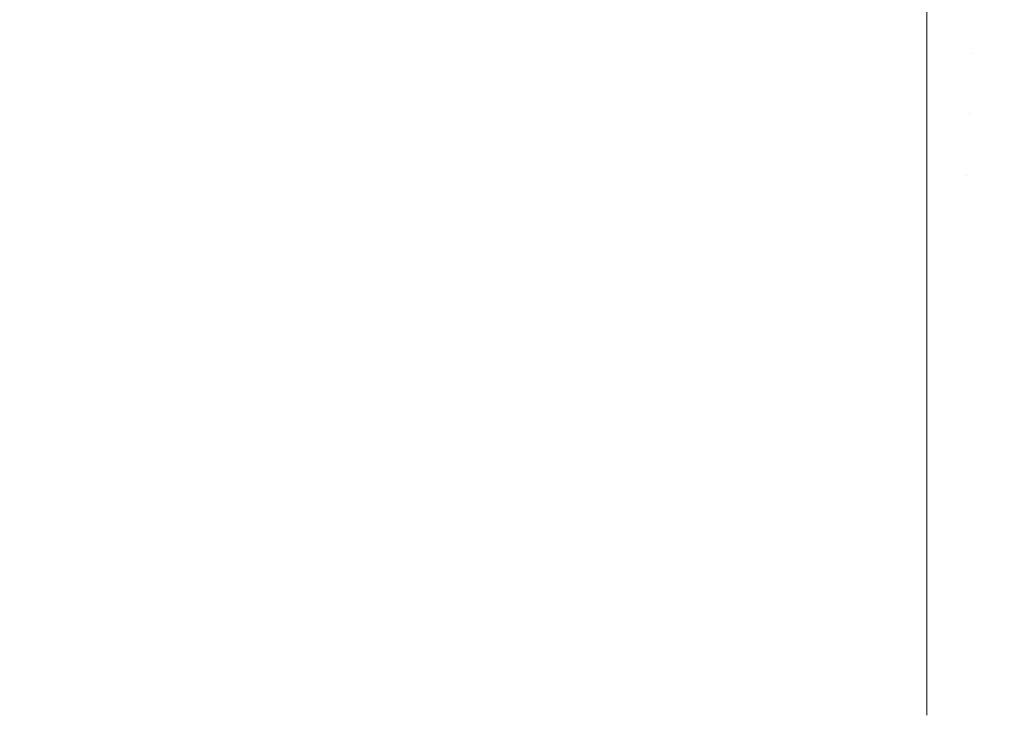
# Model space of a CAD drawing. Header units: centimetres. Extents: x -26.3 to 27.5, y 5.9 to 64.6.
# Tile 179 of 256: x -8.3366 to -8.2823, y 7.622 to 7.6604. Entities that reach past the tile are written whole.
import ezdxf

# ---------------------------------------------------------------- set-up
doc = ezdxf.new("R2010")
doc.units = ezdxf.units.CM
doc.header["$LTSCALE"] = 2.54
doc.layers.add('Lucido design-1', color=7, linetype='Continuous')

# ---------------------------------------------------------------- blocks, each defined once
blk = doc.blocks.new('Gruppo-3-1')
at = {"color": 7, "linetype": 'Continuous', "lineweight": 9}
for points, invisible_edges in [([(-8.283918, 7.661868, -743.892851), (-8.284058, 7.658575, -743.895328), (-8.286537, 7.658628, -743.895328), (-8.286537, 7.661078, -743.893486)], 11), ([(-8.283918, 7.661868, -779.992851), (-8.284058, 7.658575, -779.995328), (-8.286537, 7.658628, -779.995328), (-8.286537, 7.661078, -779.993486)], 11), ([(-8.283918, 7.661868, -743.892851), (-8.281304, 7.661702, -743.892851), (-8.281583, 7.658417, -743.895328), (-8.284058, 7.658575, -743.895328)], 15), ([(-8.283918, 7.661868, -779.992851), (-8.281304, 7.661702, -779.992851), (-8.281583, 7.658417, -779.995328), (-8.284058, 7.658575, -779.995328)], 15), ([(27.113463, 7.659762, -743.133829), (27.113463, 7.661085, -743.134833), (-25.986537, 7.661085, -743.134833), (-25.986537, 7.659762, -743.133829)], 10), ([(27.113463, 7.659762, -779.233829), (27.113463, 7.661085, -779.234833), (-25.986537, 7.661085, -779.234833), (-25.986537, 7.659762, -779.233829)], 10), ([(-25.986537, 7.658628, -743.895328), (-25.986537, 7.661078, -743.893486), (-8.286537, 7.661078, -743.893486), (-8.286537, 7.658628, -743.895328)], 10), ([(-25.986537, 7.658628, -779.995328), (-25.986537, 7.661078, -779.993486), (-8.286537, 7.661078, -779.993486), (-8.286537, 7.658628, -779.995328)], 10), ([(-25.986537, 7.659762, -743.133829), (-25.986537, 7.657558, -743.132266), (27.113463, 7.657558, -743.132266), (27.113463, 7.659762, -743.133829)], 10), ([(-25.986537, 7.659762, -779.233829), (-25.986537, 7.657558, -779.232266), (27.113463, 7.657558, -779.232266), (27.113463, 7.659762, -779.233829)], 10), ([(-8.286537, 7.658628, -743.895328), (-8.286537, 7.657559, -743.896064), (-25.986537, 7.657559, -743.896064), (-25.986537, 7.658628, -743.895328)], 10), ([(-8.286537, 7.658628, -779.995328), (-8.286537, 7.657559, -779.996064), (-25.986537, 7.657559, -779.996064), (-25.986537, 7.658628, -779.995328)], 10), ([(-8.286537, 7.657559, -743.896064), (-8.286537, 7.658628, -743.895328), (-8.284058, 7.658575, -743.895328)], 10), ([(-8.286537, 7.657559, -779.996064), (-8.286537, 7.658628, -779.995328), (-8.284058, 7.658575, -779.995328)], 10), ([(-8.284058, 7.658575, -743.895328), (-8.2842, 7.655236, -743.897632), (-8.286537, 7.655286, -743.897632), (-8.286537, 7.657559, -743.896064)], 11), ([(-8.284058, 7.658575, -779.995328), (-8.2842, 7.655236, -779.997632), (-8.286537, 7.655286, -779.997632), (-8.286537, 7.657559, -779.996064)], 11), ([(-8.284058, 7.658575, -743.895328), (-8.281583, 7.658417, -743.895328), (-8.281867, 7.655087, -743.897632), (-8.2842, 7.655236, -743.897632)], 15), ([(-8.284058, 7.658575, -779.995328), (-8.281583, 7.658417, -779.995328), (-8.281867, 7.655087, -779.997632), (-8.2842, 7.655236, -779.997632)], 15), ([(-25.986537, 7.655286, -743.897632), (-25.986537, 7.657559, -743.896064), (-8.286537, 7.657559, -743.896064), (-8.286537, 7.655286, -743.897632)], 10), ([(-25.986537, 7.655286, -779.997632), (-25.986537, 7.657559, -779.996064), (-8.286537, 7.657559, -779.996064), (-8.286537, 7.655286, -779.997632)], 10), ([(27.113463, 7.656304, -743.131377), (27.113463, 7.657558, -743.132266), (-25.986537, 7.657558, -743.132266), (-25.986537, 7.656304, -743.131377)], 10), ([(27.113463, 7.656304, -779.231377), (27.113463, 7.657558, -779.232266), (-25.986537, 7.657558, -779.232266), (-25.986537, 7.656304, -779.231377)], 10), ([(-25.986537, 7.656304, -743.131377), (-25.986537, 7.653931, -743.129842), (27.113463, 7.653931, -743.129842), (27.113463, 7.656304, -743.131377)], 10), ([(-25.986537, 7.656304, -779.231377), (-25.986537, 7.653931, -779.229842), (27.113463, 7.653931, -779.229842), (27.113463, 7.656304, -779.231377)], 10), ([(-8.286537, 7.655286, -743.897632), (-8.286537, 7.653931, -743.898487), (-25.986537, 7.653931, -743.898487), (-25.986537, 7.655286, -743.897632)], 10), ([(-8.286537, 7.655286, -779.997632), (-8.286537, 7.653931, -779.998487), (-25.986537, 7.653931, -779.998487), (-25.986537, 7.655286, -779.997632)], 10), ([(-8.286537, 7.653931, -743.898487), (-8.286537, 7.655286, -743.897632), (-8.2842, 7.655236, -743.897632)], 10), ([(-8.286537, 7.653931, -779.998487), (-8.286537, 7.655286, -779.997632), (-8.2842, 7.655236, -779.997632)], 10), ([(-8.2842, 7.655236, -743.897632), (-8.284346, 7.65181, -743.899796), (-8.286537, 7.651857, -743.899796), (-8.286537, 7.653931, -743.898487)], 11), ([(-8.2842, 7.655236, -779.997632), (-8.284346, 7.65181, -779.999796), (-8.286537, 7.651857, -779.999796), (-8.286537, 7.653931, -779.998487)], 11), ([(-8.2842, 7.655236, -743.897632), (-8.281867, 7.655087, -743.897632), (-8.282158, 7.65167, -743.899796), (-8.284346, 7.65181, -743.899796)], 15), ([(-8.2842, 7.655236, -779.997632), (-8.281867, 7.655087, -779.997632), (-8.282158, 7.65167, -779.999796), (-8.284346, 7.65181, -779.999796)], 15), ([(27.113463, 7.652741, -743.129071), (27.113463, 7.653931, -743.129842), (-25.986537, 7.653931, -743.129842), (-25.986537, 7.652741, -743.129071)], 10), ([(-25.986537, 7.651857, -743.899796), (-25.986537, 7.653931, -743.898487), (-8.286537, 7.653931, -743.898487), (-8.286537, 7.651857, -743.899796)], 10), ([(27.113463, 7.652741, -779.229071), (27.113463, 7.653931, -779.229842), (-25.986537, 7.653931, -779.229842), (-25.986537, 7.652741, -779.229071)], 10), ([(-25.986537, 7.651857, -779.999796), (-25.986537, 7.653931, -779.998487), (-8.286537, 7.653931, -779.998487), (-8.286537, 7.651857, -779.999796)], 10), ([(-25.986537, 7.652741, -743.129071), (-25.986537, 7.650202, -743.127578), (27.113463, 7.650202, -743.127578), (27.113463, 7.652741, -743.129071)], 10), ([(-25.986537, 7.652741, -779.229071), (-25.986537, 7.650202, -779.227578), (27.113463, 7.650202, -779.227578), (27.113463, 7.652741, -779.229071)], 10), ([(-8.286537, 7.651857, -743.899796), (-8.286537, 7.650202, -743.900749), (-25.986537, 7.650202, -743.900749), (-25.986537, 7.651857, -743.899796)], 10), ([(-8.286537, 7.651857, -779.999796), (-8.286537, 7.650202, -780.000749), (-25.986537, 7.650202, -780.000749), (-25.986537, 7.651857, -779.999796)], 10), ([(-8.286537, 7.650202, -743.900749), (-8.286537, 7.651857, -743.899796), (-8.284346, 7.65181, -743.899796)], 10), ([(-8.286537, 7.650202, -780.000749), (-8.286537, 7.651857, -779.999796), (-8.284346, 7.65181, -779.999796)], 10), ([(-8.284346, 7.65181, -743.899796), (-8.284495, 7.648303, -743.901817), (-8.286537, 7.648346, -743.901817), (-8.286537, 7.650202, -743.900749)], 11), ([(-8.284346, 7.65181, -779.999796), (-8.284495, 7.648303, -780.001817), (-8.286537, 7.648346, -780.001817), (-8.286537, 7.650202, -780.000749)], 11), ([(-8.284346, 7.65181, -743.899796), (-8.282158, 7.65167, -743.899796), (-8.282455, 7.648173, -743.901817), (-8.284495, 7.648303, -743.901817)], 15), ([(-8.284346, 7.65181, -779.999796), (-8.282158, 7.65167, -779.999796), (-8.282455, 7.648173, -780.001817), (-8.284495, 7.648303, -780.001817)], 15), ([(-8.282158, 7.65167, -743.899796), (-8.279978, 7.651438, -743.899796), (-8.280424, 7.647956, -743.901817), (-8.282455, 7.648173, -743.901817)], 15), ([(-8.282158, 7.65167, -779.999796), (-8.279978, 7.651438, -779.999796), (-8.280424, 7.647956, -780.001817), (-8.282455, 7.648173, -780.001817)], 15), ([(27.113463, 7.649078, -743.126917), (27.113463, 7.650202, -743.127578), (-25.986537, 7.650202, -743.127578), (-25.986537, 7.649078, -743.126917)], 10), ([(-25.986537, 7.648346, -743.901817), (-25.986537, 7.650202, -743.900749), (-8.286537, 7.650202, -743.900749), (-8.286537, 7.648346, -743.901817)], 10), ([(27.113463, 7.649078, -779.226917), (27.113463, 7.650202, -779.227578), (-25.986537, 7.650202, -779.227578), (-25.986537, 7.649078, -779.226917)], 10), ([(-25.986537, 7.648346, -780.001817), (-25.986537, 7.650202, -780.000749), (-8.286537, 7.650202, -780.000749), (-8.286537, 7.648346, -780.001817)], 10), ([(-25.986537, 7.649078, -743.126917), (-25.986537, 7.646378, -743.125479), (27.113463, 7.646378, -743.125479), (27.113463, 7.649078, -743.126917)], 10), ([(-25.986537, 7.649078, -779.226917), (-25.986537, 7.646378, -779.225479), (27.113463, 7.646378, -779.225479), (27.113463, 7.649078, -779.226917)], 10), ([(-8.286537, 7.648346, -743.901817), (-8.286537, 7.646377, -743.902847), (-25.986537, 7.646377, -743.902847), (-25.986537, 7.648346, -743.901817)], 10), ([(-8.286537, 7.648346, -780.001817), (-8.286537, 7.646377, -780.002847), (-25.986537, 7.646377, -780.002847), (-25.986537, 7.648346, -780.001817)], 10), ([(-8.286537, 7.646377, -743.902847), (-8.286537, 7.648346, -743.901817), (-8.284495, 7.648303, -743.901817), (-8.284647, 7.64472, -743.903693)], 14), ([(-8.286537, 7.646377, -780.002847), (-8.286537, 7.648346, -780.001817), (-8.284495, 7.648303, -780.001817), (-8.284647, 7.64472, -780.003693)], 14), ([(-8.284495, 7.648303, -743.901817), (-8.282455, 7.648173, -743.901817), (-8.282759, 7.6446, -743.903693), (-8.284647, 7.64472, -743.903693)], 15), ([(-8.284495, 7.648303, -780.001817), (-8.282455, 7.648173, -780.001817), (-8.282759, 7.6446, -780.003693), (-8.284647, 7.64472, -780.003693)], 15), ([(-8.282455, 7.648173, -743.901817), (-8.280424, 7.647956, -743.901817), (-8.280879, 7.6444, -743.903693), (-8.282759, 7.6446, -743.903693)], 15), ([(-8.282455, 7.648173, -780.001817), (-8.280424, 7.647956, -780.001817), (-8.280879, 7.6444, -780.003693), (-8.282759, 7.6446, -780.003693)], 15), ([(27.113463, 7.645323, -743.124917), (27.113463, 7.646378, -743.125479), (-25.986537, 7.646378, -743.125479), (-25.986537, 7.645323, -743.124917)], 10), ([(27.113463, 7.645323, -779.224917), (27.113463, 7.646378, -779.225479), (-25.986537, 7.646378, -779.225479), (-25.986537, 7.645323, -779.224917)], 10), ([(-25.986537, 7.64476, -743.903693), (-25.986537, 7.646377, -743.902847), (-8.286537, 7.646377, -743.902847), (-8.286537, 7.64476, -743.903693)], 10), ([(-25.986537, 7.64476, -780.003693), (-25.986537, 7.646377, -780.002847), (-8.286537, 7.646377, -780.002847), (-8.286537, 7.64476, -780.003693)], 10), ([(-8.284647, 7.64472, -743.903693), (-8.286537, 7.64476, -743.903693), (-8.286537, 7.646377, -743.902847)], 9), ([(-8.284647, 7.64472, -780.003693), (-8.286537, 7.64476, -780.003693), (-8.286537, 7.646377, -780.002847)], 9), ([(-25.986537, 7.645323, -743.124917), (-25.986537, 7.642466, -743.123549), (27.113463, 7.642466, -743.123549), (27.113463, 7.645323, -743.124917)], 10), ([(-25.986537, 7.645323, -779.224917), (-25.986537, 7.642466, -779.223549), (27.113463, 7.642466, -779.223549), (27.113463, 7.645323, -779.224917)], 10), ([(-8.286537, 7.64476, -743.903693), (-8.286537, 7.642466, -743.904778), (-25.986537, 7.642466, -743.904778), (-25.986537, 7.64476, -743.903693)], 10), ([(-8.286537, 7.64476, -780.003693), (-8.286537, 7.642466, -780.004778), (-25.986537, 7.642466, -780.004778), (-25.986537, 7.64476, -780.003693)], 10), ([(-8.286537, 7.642466, -743.904778), (-8.286537, 7.64476, -743.903693), (-8.284647, 7.64472, -743.903693), (-8.284802, 7.641069, -743.90542)], 14), ([(-8.286537, 7.642466, -780.004778), (-8.286537, 7.64476, -780.003693), (-8.284647, 7.64472, -780.003693), (-8.284802, 7.641069, -780.00542)], 14), ([(-8.284647, 7.64472, -743.903693), (-8.282759, 7.6446, -743.903693), (-8.283069, 7.640959, -743.90542), (-8.284802, 7.641069, -743.90542)], 15), ([(-8.284647, 7.64472, -780.003693), (-8.282759, 7.6446, -780.003693), (-8.283069, 7.640959, -780.00542), (-8.284802, 7.641069, -780.00542)], 15), ([(-8.282759, 7.6446, -743.903693), (-8.280879, 7.6444, -743.903693), (-8.281343, 7.640775, -743.90542), (-8.283069, 7.640959, -743.90542)], 15), ([(-8.282759, 7.6446, -780.003693), (-8.280879, 7.6444, -780.003693), (-8.281343, 7.640775, -780.00542), (-8.283069, 7.640959, -780.00542)], 15), ([(27.113463, 7.64148, -743.123077), (27.113463, 7.642466, -743.123549), (-25.986537, 7.642466, -743.123549), (-25.986537, 7.64148, -743.123077)], 10), ([(-25.986537, 7.641106, -743.90542), (-25.986537, 7.642466, -743.904778), (-8.286537, 7.642466, -743.904778), (-8.286537, 7.641106, -743.90542)], 10), ([(27.113463, 7.64148, -779.223077), (27.113463, 7.642466, -779.223549), (-25.986537, 7.642466, -779.223549), (-25.986537, 7.64148, -779.223077)], 10), ([(-25.986537, 7.641106, -780.00542), (-25.986537, 7.642466, -780.004778), (-8.286537, 7.642466, -780.004778), (-8.286537, 7.641106, -780.00542)], 10), ([(-8.284802, 7.641069, -743.90542), (-8.286537, 7.641106, -743.90542), (-8.286537, 7.642466, -743.904778)], 9), ([(-8.284802, 7.641069, -780.00542), (-8.286537, 7.641106, -780.00542), (-8.286537, 7.642466, -780.004778)], 9), ([(-25.986537, 7.64148, -743.123077), (-25.986537, 7.638474, -743.121791), (27.113463, 7.638474, -743.121791), (27.113463, 7.64148, -743.123077)], 10), ([(-25.986537, 7.64148, -779.223077), (-25.986537, 7.638474, -779.221791), (27.113463, 7.638474, -779.221791), (27.113463, 7.64148, -779.223077)], 10), ([(-8.286537, 7.641106, -743.90542), (-8.286537, 7.638474, -743.906536), (-25.986537, 7.638474, -743.906536), (-25.986537, 7.641106, -743.90542)], 10), ([(-8.286537, 7.641106, -780.00542), (-8.286537, 7.638474, -780.006536), (-25.986537, 7.638474, -780.006536), (-25.986537, 7.641106, -780.00542)], 10), ([(-8.286537, 7.638474, -743.906536), (-8.286537, 7.641106, -743.90542), (-8.284802, 7.641069, -743.90542), (-8.28496, 7.637355, -743.906997)], 14), ([(-8.286537, 7.638474, -780.006536), (-8.286537, 7.641106, -780.00542), (-8.284802, 7.641069, -780.00542), (-8.28496, 7.637355, -780.006997)], 14), ([(-8.284802, 7.641069, -743.90542), (-8.283069, 7.640959, -743.90542), (-8.283385, 7.637255, -743.906997), (-8.28496, 7.637355, -743.906997)], 15), ([(-8.284802, 7.641069, -780.00542), (-8.283069, 7.640959, -780.00542), (-8.283385, 7.637255, -780.006997), (-8.28496, 7.637355, -780.006997)], 15), ([(-8.283069, 7.640959, -743.90542), (-8.281343, 7.640775, -743.90542), (-8.281815, 7.637088, -743.906997), (-8.283385, 7.637255, -743.906997)], 15), ([(-8.283069, 7.640959, -780.00542), (-8.281343, 7.640775, -780.00542), (-8.281815, 7.637088, -780.006997), (-8.283385, 7.637255, -780.006997)], 15), ([(27.113463, 7.637558, -743.121399), (27.113463, 7.638474, -743.121791), (-25.986537, 7.638474, -743.121791), (-25.986537, 7.637558, -743.121399)], 10), ([(-25.986537, 7.637389, -743.906997), (-25.986537, 7.638474, -743.906536), (-8.286537, 7.638474, -743.906536), (-8.286537, 7.637389, -743.906997)], 10), ([(27.113463, 7.637558, -779.221399), (27.113463, 7.638474, -779.221791), (-25.986537, 7.638474, -779.221791), (-25.986537, 7.637558, -779.221399)], 10), ([(-25.986537, 7.637389, -780.006997), (-25.986537, 7.638474, -780.006536), (-8.286537, 7.638474, -780.006536), (-8.286537, 7.637389, -780.006997)], 10), ([(-8.28496, 7.637355, -743.906997), (-8.286537, 7.637389, -743.906997), (-8.286537, 7.638474, -743.906536)], 9), ([(-8.28496, 7.637355, -780.006997), (-8.286537, 7.637389, -780.006997), (-8.286537, 7.638474, -780.006536)], 9), ([(-25.986537, 7.637558, -743.121399), (-25.986537, 7.634409, -743.120209), (27.113463, 7.634409, -743.120209), (27.113463, 7.637558, -743.121399)], 10), ([(-25.986537, 7.637558, -779.221399), (-25.986537, 7.634409, -779.220209), (27.113463, 7.634409, -779.220209), (27.113463, 7.637558, -779.221399)], 10), ([(-8.286537, 7.637389, -743.906997), (-8.286537, 7.634409, -743.908121), (-25.986537, 7.634409, -743.908121), (-25.986537, 7.637389, -743.906997)], 10), ([(-8.286537, 7.637389, -780.006997), (-8.286537, 7.634409, -780.008121), (-25.986537, 7.634409, -780.008121), (-25.986537, 7.637389, -780.006997)], 10), ([(-8.286537, 7.634409, -743.908121), (-8.286537, 7.637389, -743.906997), (-8.28496, 7.637355, -743.906997), (-8.28512, 7.633585, -743.90842)], 14), ([(-8.286537, 7.634409, -780.008121), (-8.286537, 7.637389, -780.006997), (-8.28496, 7.637355, -780.006997), (-8.28512, 7.633585, -780.00842)], 14), ([(-8.28496, 7.637355, -743.906997), (-8.283385, 7.637255, -743.906997), (-8.283705, 7.633495, -743.90842), (-8.28512, 7.633585, -743.90842)], 15), ([(-8.28496, 7.637355, -780.006997), (-8.283385, 7.637255, -780.006997), (-8.283705, 7.633495, -780.00842), (-8.28512, 7.633585, -780.00842)], 15), ([(-8.283385, 7.637255, -743.906997), (-8.281815, 7.637088, -743.906997), (-8.282295, 7.633345, -743.90842), (-8.283705, 7.633495, -743.90842)], 15), ([(-8.283385, 7.637255, -780.006997), (-8.281815, 7.637088, -780.006997), (-8.282295, 7.633345, -780.00842), (-8.283705, 7.633495, -780.00842)], 15), ([(-8.281815, 7.637088, -743.906997), (-8.280255, 7.636854, -743.906997), (-8.280892, 7.633135, -743.90842), (-8.282295, 7.633345, -743.90842)], 15), ([(-8.281815, 7.637088, -780.006997), (-8.280255, 7.636854, -780.006997), (-8.280892, 7.633135, -780.00842), (-8.282295, 7.633345, -780.00842)], 15), ([(27.113463, 7.633562, -743.119889), (27.113463, 7.634409, -743.120209), (-25.986537, 7.634409, -743.120209), (-25.986537, 7.633562, -743.119889)], 10), ([(-25.986537, 7.633615, -743.90842), (-25.986537, 7.634409, -743.908121), (-8.286537, 7.634409, -743.908121), (-8.286537, 7.633615, -743.90842)], 10), ([(27.113463, 7.633562, -779.219889), (27.113463, 7.634409, -779.220209), (-25.986537, 7.634409, -779.220209), (-25.986537, 7.633562, -779.219889)], 10), ([(-25.986537, 7.633615, -780.00842), (-25.986537, 7.634409, -780.008121), (-8.286537, 7.634409, -780.008121), (-8.286537, 7.633615, -780.00842)], 10), ([(-8.28512, 7.633585, -743.90842), (-8.286537, 7.633615, -743.90842), (-8.286537, 7.634409, -743.908121)], 9), ([(-8.28512, 7.633585, -780.00842), (-8.286537, 7.633615, -780.00842), (-8.286537, 7.634409, -780.008121)], 9), ([(-8.286537, 7.633615, -743.90842), (-8.286537, 7.63028, -743.909527), (-25.986537, 7.63028, -743.909527), (-25.986537, 7.633615, -743.90842)], 10), ([(-8.286537, 7.633615, -780.00842), (-8.286537, 7.63028, -780.009527), (-25.986537, 7.63028, -780.009527), (-25.986537, 7.633615, -780.00842)], 10), ([(-25.986537, 7.633562, -743.119889), (-25.986537, 7.630278, -743.118806), (27.113463, 7.630278, -743.118806), (27.113463, 7.633562, -743.119889)], 10), ([(-25.986537, 7.633562, -779.219889), (-25.986537, 7.630278, -779.218806), (27.113463, 7.630278, -779.218806), (27.113463, 7.633562, -779.219889)], 10), ([(-8.286537, 7.63028, -743.909527), (-8.286537, 7.633615, -743.90842), (-8.28512, 7.633585, -743.90842), (-8.285282, 7.629765, -743.909689)], 14), ([(-8.286537, 7.63028, -780.009527), (-8.286537, 7.633615, -780.00842), (-8.28512, 7.633585, -780.00842), (-8.285282, 7.629765, -780.009689)], 14), ([(-8.28512, 7.633585, -743.90842), (-8.283705, 7.633495, -743.90842), (-8.284029, 7.629685, -743.909689), (-8.285282, 7.629765, -743.909689)], 15), ([(-8.28512, 7.633585, -780.00842), (-8.283705, 7.633495, -780.00842), (-8.284029, 7.629685, -780.009689), (-8.285282, 7.629765, -780.009689)], 15), ([(-8.283705, 7.633495, -743.90842), (-8.282295, 7.633345, -743.90842), (-8.28278, 7.629552, -743.909689), (-8.284029, 7.629685, -743.909689)], 15), ([(-8.283705, 7.633495, -780.00842), (-8.282295, 7.633345, -780.00842), (-8.28278, 7.629552, -780.009689), (-8.284029, 7.629685, -780.009689)], 15), ([(-8.282295, 7.633345, -743.90842), (-8.280892, 7.633135, -743.90842), (-8.281538, 7.629367, -743.909689), (-8.28278, 7.629552, -743.909689)], 15), ([(-8.282295, 7.633345, -780.00842), (-8.280892, 7.633135, -780.00842), (-8.281538, 7.629367, -780.009689), (-8.28278, 7.629552, -780.009689)], 15), ([(-25.986537, 7.629792, -743.909689), (-25.986537, 7.63028, -743.909527), (-8.286537, 7.63028, -743.909527), (-8.286537, 7.629792, -743.909689)], 10), ([(-25.986537, 7.629792, -780.009689), (-25.986537, 7.63028, -780.009527), (-8.286537, 7.63028, -780.009527), (-8.286537, 7.629792, -780.009689)], 10), ([(27.113463, 7.629499, -743.118549), (27.113463, 7.630278, -743.118806), (-25.986537, 7.630278, -743.118806), (-25.986537, 7.629499, -743.118549)], 10), ([(27.113463, 7.629499, -779.218549), (27.113463, 7.630278, -779.218806), (-25.986537, 7.630278, -779.218806), (-25.986537, 7.629499, -779.218549)], 10), ([(-8.285282, 7.629765, -743.909689), (-8.286537, 7.629792, -743.909689), (-8.286537, 7.63028, -743.909527)], 9), ([(-8.285282, 7.629765, -780.009689), (-8.286537, 7.629792, -780.009689), (-8.286537, 7.63028, -780.009527)], 9), ([(-8.286537, 7.629792, -743.909689), (-8.286537, 7.626093, -743.910753), (-25.986537, 7.626093, -743.910753), (-25.986537, 7.629792, -743.909689)], 10), ([(-8.286537, 7.629792, -780.009689), (-8.286537, 7.626093, -780.010753), (-25.986537, 7.626093, -780.010753), (-25.986537, 7.629792, -780.009689)], 10), ([(-25.986537, 7.629499, -743.118549), (-25.986537, 7.62609, -743.117584), (27.113463, 7.62609, -743.117584), (27.113463, 7.629499, -743.118549)], 10), ([(-25.986537, 7.629499, -779.218549), (-25.986537, 7.62609, -779.217584), (27.113463, 7.62609, -779.217584), (27.113463, 7.629499, -779.218549)], 10), ([(-8.286537, 7.626093, -743.910753), (-8.286537, 7.629792, -743.909689), (-8.285282, 7.629765, -743.909689), (-8.285446, 7.625902, -743.910802)], 14), ([(-8.286537, 7.626093, -780.010753), (-8.286537, 7.629792, -780.009689), (-8.285282, 7.629765, -780.009689), (-8.285446, 7.625902, -780.010802)], 14), ([(-8.285282, 7.629765, -743.909689), (-8.284029, 7.629685, -743.909689), (-8.284357, 7.625833, -743.910802), (-8.285446, 7.625902, -743.910802)], 15), ([(-8.285282, 7.629765, -780.009689), (-8.284029, 7.629685, -780.009689), (-8.284357, 7.625833, -780.010802), (-8.285446, 7.625902, -780.010802)], 15), ([(-8.284029, 7.629685, -743.909689), (-8.28278, 7.629552, -743.909689), (-8.283271, 7.625717, -743.910802), (-8.284357, 7.625833, -743.910802)], 15), ([(-8.284029, 7.629685, -780.009689), (-8.28278, 7.629552, -780.009689), (-8.283271, 7.625717, -780.010802), (-8.284357, 7.625833, -780.010802)], 15), ([(-8.28278, 7.629552, -743.909689), (-8.281538, 7.629367, -743.909689), (-8.282192, 7.625556, -743.910802), (-8.283271, 7.625717, -743.910802)], 15), ([(-8.28278, 7.629552, -780.009689), (-8.281538, 7.629367, -780.009689), (-8.282192, 7.625556, -780.010802), (-8.283271, 7.625717, -780.010802)], 15), ([(-25.986537, 7.625925, -743.910802), (-25.986537, 7.626093, -743.910753), (-8.286537, 7.626093, -743.910753), (-8.286537, 7.625925, -743.910802)], 10), ([(-25.986537, 7.625925, -780.010802), (-25.986537, 7.626093, -780.010753), (-8.286537, 7.626093, -780.010753), (-8.286537, 7.625925, -780.010802)], 10), ([(27.113463, 7.625376, -743.117382), (27.113463, 7.62609, -743.117584), (-25.986537, 7.62609, -743.117584), (-25.986537, 7.625376, -743.117382)], 10), ([(27.113463, 7.625376, -779.217382), (27.113463, 7.62609, -779.217584), (-25.986537, 7.62609, -779.217584), (-25.986537, 7.625376, -779.217382)], 10), ([(-8.285446, 7.625902, -743.910802), (-8.286537, 7.625925, -743.910802), (-8.286537, 7.626093, -743.910753)], 9), ([(-8.285446, 7.625902, -780.010802), (-8.286537, 7.625925, -780.010802), (-8.286537, 7.626093, -780.010753)], 9), ([(-8.286537, 7.625925, -743.910802), (-8.286537, 7.622022, -743.911757), (-25.986537, 7.622022, -743.911757), (-25.986537, 7.625925, -743.910802)], 10), ([(-25.986537, 7.622022, -780.011757), (-25.986537, 7.625925, -780.010802), (-8.286537, 7.625925, -780.010802), (-8.286537, 7.622022, -780.011757)], 10), ([(-8.286537, 7.625925, -743.910802), (-8.285446, 7.625902, -743.910802), (-8.285612, 7.622002, -743.911757), (-8.286537, 7.622022, -743.911757)], 7), ([(-8.286537, 7.625925, -780.010802), (-8.285446, 7.625902, -780.010802), (-8.285612, 7.622002, -780.011757), (-8.286537, 7.622022, -780.011757)], 7), ([(-8.285446, 7.625902, -743.910802), (-8.284357, 7.625833, -743.910802), (-8.284688, 7.621944, -743.911757), (-8.285612, 7.622002, -743.911757)], 15), ([(-8.285446, 7.625902, -780.010802), (-8.284357, 7.625833, -780.010802), (-8.284688, 7.621944, -780.011757), (-8.285612, 7.622002, -780.011757)], 15), ([(-8.284357, 7.625833, -743.910802), (-8.283271, 7.625717, -743.910802), (-8.283767, 7.621845, -743.911757), (-8.284688, 7.621944, -743.911757)], 15), ([(-8.284357, 7.625833, -780.010802), (-8.283271, 7.625717, -780.010802), (-8.283767, 7.621845, -780.011757), (-8.284688, 7.621944, -780.011757)], 15), ([(-8.283271, 7.625717, -743.910802), (-8.282192, 7.625556, -743.910802), (-8.282851, 7.621708, -743.911757), (-8.283767, 7.621845, -743.911757)], 15), ([(-8.283271, 7.625717, -780.010802), (-8.282192, 7.625556, -780.010802), (-8.282851, 7.621708, -780.011757), (-8.283767, 7.621845, -780.011757)], 15), ([(-8.282192, 7.625556, -743.910802), (-8.28112, 7.625348, -743.910802), (-8.281942, 7.621533, -743.911757), (-8.282851, 7.621708, -743.911757)], 15), ([(-8.282192, 7.625556, -780.010802), (-8.28112, 7.625348, -780.010802), (-8.281942, 7.621533, -780.011757), (-8.282851, 7.621708, -780.011757)], 15), ([(-25.986537, 7.625376, -743.117382), (-25.986537, 7.621853, -743.116546), (27.113463, 7.621853, -743.116546), (27.113463, 7.625376, -743.117382)], 10), ([(-25.986537, 7.625376, -779.217382), (-25.986537, 7.621853, -779.216546), (27.113463, 7.621853, -779.216546), (27.113463, 7.625376, -779.217382)], 10)]:
    blk.add_3dface(points, dxfattribs=dict(at, invisible_edges=invisible_edges))
blk = doc.blocks.new('Gruppo-4-1')
at = {"color": 7}
blk.add_blockref('Gruppo-3-1', (0, 0), dxfattribs=at)

msp = doc.modelspace()

# ---------------------------------------------------------------- block references
at = {"layer": 'Lucido design-1', "color": 7}
msp.add_blockref('Gruppo-4-1', (0, 0), dxfattribs=at)

doc.saveas('drawing.dxf')
